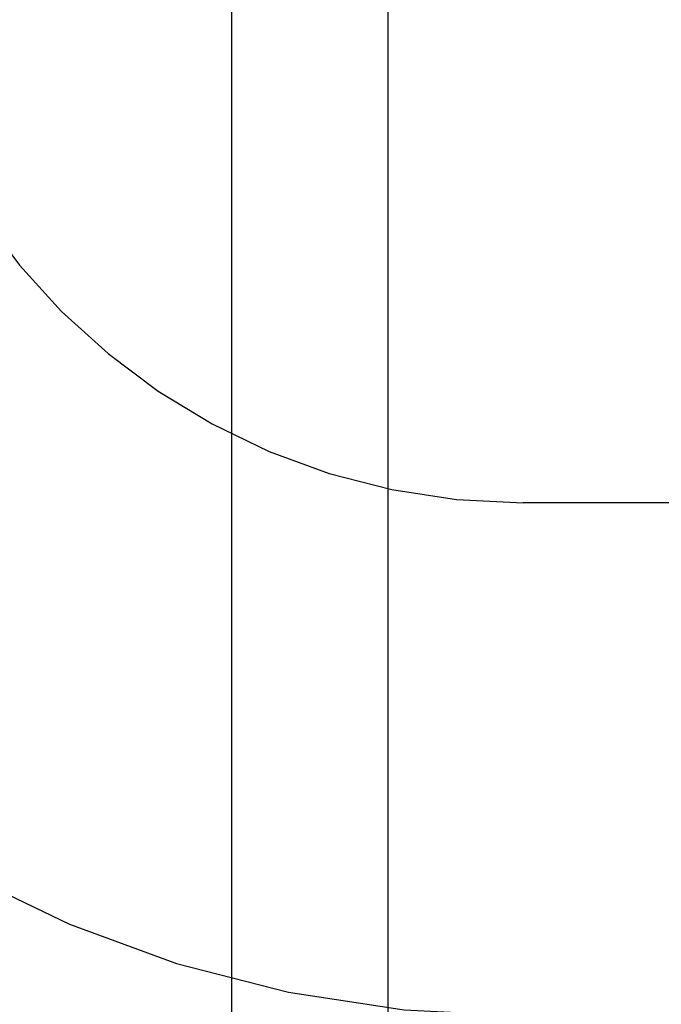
# Model space of a CAD drawing. Header units: inches. Extents: x 0 to 308, y 0 to 199.
# Tile 38 of 139: x 87.309 to 87.446, y 102.228 to 102.439. Entities that reach past the tile are written whole.
import ezdxf

# ---------------------------------------------------------------- set-up
doc = ezdxf.new("R2010")
doc.units = ezdxf.units.IN
doc.header["$LTSCALE"] = 16.920913
doc.header["$MEASUREMENT"] = 0
doc.linetypes.add('HIDDEN', pattern=[0.2, 0.1, -0.1])
doc.layers.add('DEFAULT_2', color=8, linetype='HIDDEN')
doc.layers.add('RIGHT_OR_MAIN_DOOR_ASSEMBLY', color=7, linetype='CONTINUOUS')

msp = doc.modelspace()

# ---------------------------------------------------------------- linework, layer by layer
at = {"layer": 'DEFAULT_2', "color": 8, "linetype": 'HIDDEN'}
for p, q in [((87.41667, 99.36664), (87.41667, 104.86714)), ((87.35417, 102.01849), (87.35417, 102.76154)), ((87.91667, 102.33582), (87.41667, 102.33582))]:
    msp.add_line(p, q, dxfattribs=at)
for radius in [0.25, 0.14]:
    msp.add_arc((87.41667, 102.47582), radius, 90, 270, dxfattribs=at)
at = {"layer": 'RIGHT_OR_MAIN_DOOR_ASSEMBLY', "color": 3, "linetype": 'Continuous'}
msp.add_line((87.38767, 91.08382), (87.38767, 113.58382), dxfattribs=at)

doc.saveas('drawing.dxf')
